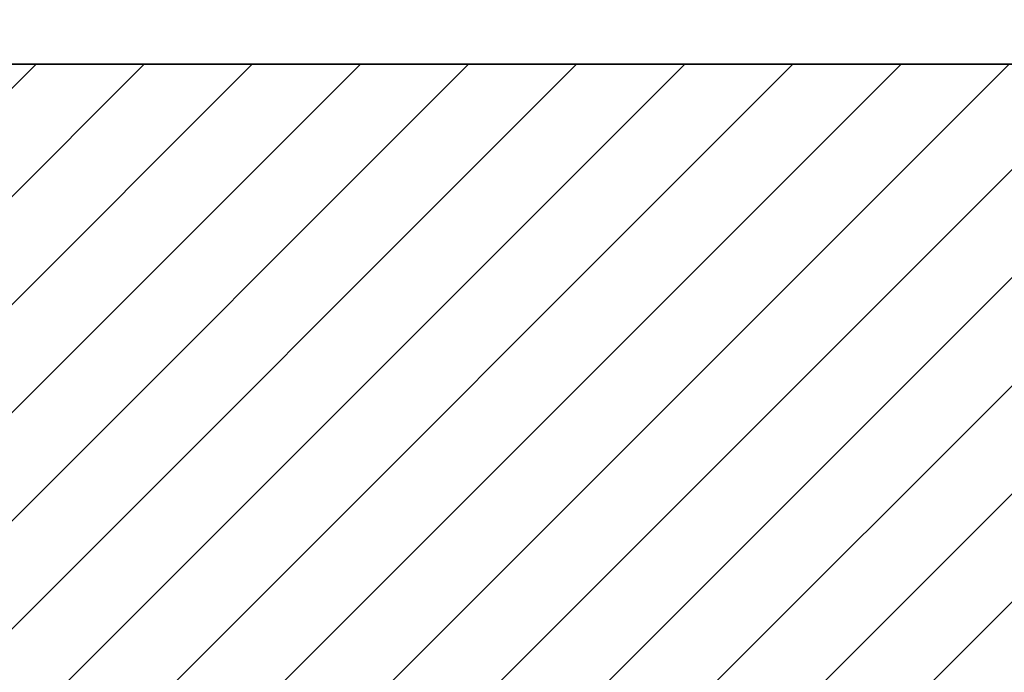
# Model space of a CAD drawing. Header units: millimetres. Extents: x -740 to 33545, y 5178 to 22494.
# Tile 80 of 250: x 9187 to 9236, y 10373 to 10405. Entities that reach past the tile are written whole.
import ezdxf

# ---------------------------------------------------------------- set-up
doc = ezdxf.new("R2010")
doc.units = ezdxf.units.MM
doc.header["$MEASUREMENT"] = 0
doc.layers.add('A_istniejÄ…ce Ĺ›ciany', color=252, linetype='Continuous', lineweight=35)
doc.layers.add('l.wypeĹ‚nien', color=252, linetype='Continuous', lineweight=5)

msp = doc.modelspace()

# ---------------------------------------------------------------- hatches: boundary and pattern name
at = {"layer": 'l.wypeĹ‚nien'}
h = msp.add_hatch(dxfattribs=at)
h.set_pattern_fill('ANSI31', color=256, scale=30, style=0)
h.paths.add_polyline_path([(8887.185, 10284.836), (8887.185, 10539.796), (8932.185, 10539.796), (8932.185, 10402.523), (9059.57, 10402.523), (9368.185, 10402.523), (9394.225, 10402.523), (9416.719, 10402.523), (9416.719, 10359.343), (9405.312, 10359.343), (9376.249, 10359.343), (8932.185, 10359.343), (8932.185, 10284.836)])
h.paths.add_polyline_path([(9871.185, 10801.99), (9871.185, 10791.99), (9878.225, 10791.99), (9890.225, 10791.99), (10052.225, 10791.99), (10052.225, 10564.523), (10066.225, 10564.523), (10066.225, 10705.995), (10066.225, 10711.926), (10066.225, 10711.985), (10066.225, 10728.735), (10066.225, 10765.235), (10066.225, 10775.995), (10066.225, 10781.926), (10066.225, 10781.985), (10066.225, 10781.926), (10066.225, 10775.995), (10066.222, 10775.995), (10066.225, 10781.926), (10066.225, 10781.985), (10066.225, 10791.99), (10125.492, 10791.99), (10125.492, 10808.076), (10125.492, 10819.93), (10125.492, 10834.323), (10058.805, 10834.323), (9924.185, 10834.323), (9924.185, 10862.323), (9879.185, 10862.323), (9879.185, 10834.323), (9871.185, 10834.323), (9871.185, 10801.99)])
h.paths.add_polyline_path([(9570.472, 10794.523), (9731.225, 10794.523), (9731.225, 10731.523), (9748.225, 10731.523), (9748.225, 10793.99), (9768.185, 10793.99), (9768.185, 10801.99), (9781.185, 10801.99), (9781.185, 10834.323), (9769.779, 10834.323), (9645.185, 10834.323), (9645.185, 10833.523), (9604.185, 10833.523), (9570.472, 10833.523)])
h.paths.add_polyline_path([(9394.225, 10794.523), (9428.472, 10794.523), (9428.472, 10833.523), (9388.185, 10833.523), (9388.185, 10794.523), (9394.225, 10794.523)])
h.paths.add_polyline_path([(9428.472, 10794.523), (9428.472, 10833.523), (9448.472, 10833.523), (9448.472, 10794.523)])
h.paths.add_polyline_path([(9550.472, 10794.523), (9570.472, 10794.523), (9570.472, 10833.523), (9550.472, 10833.523)])
h.paths.add_polyline_path([(9368.185, 10794.523), (9388.185, 10794.523), (9388.185, 10833.523), (9368.185, 10833.523)])
h.paths.add_polyline_path([(9604.185, 10833.523), (9604.185, 10849.323), (9645.185, 10849.323), (9645.185, 10833.523)])
h.paths.add_polyline_path([(9368.185, 10422.523), (9368.185, 10402.523), (9394.225, 10402.523), (9394.225, 10422.523)])
h.paths.add_polyline_path([(9368.185, 10774.523), (9394.225, 10774.523), (9394.225, 10794.523), (9368.185, 10794.523)])

# ---------------------------------------------------------------- linework, layer by layer
at = {"layer": 'A_istniejÄ…ce Ĺ›ciany'}
msp.add_lwpolyline([(9368.185, 10402.523), (9059.57, 10402.523), (8932.185, 10402.523)], dxfattribs=at)

doc.saveas('drawing.dxf')
